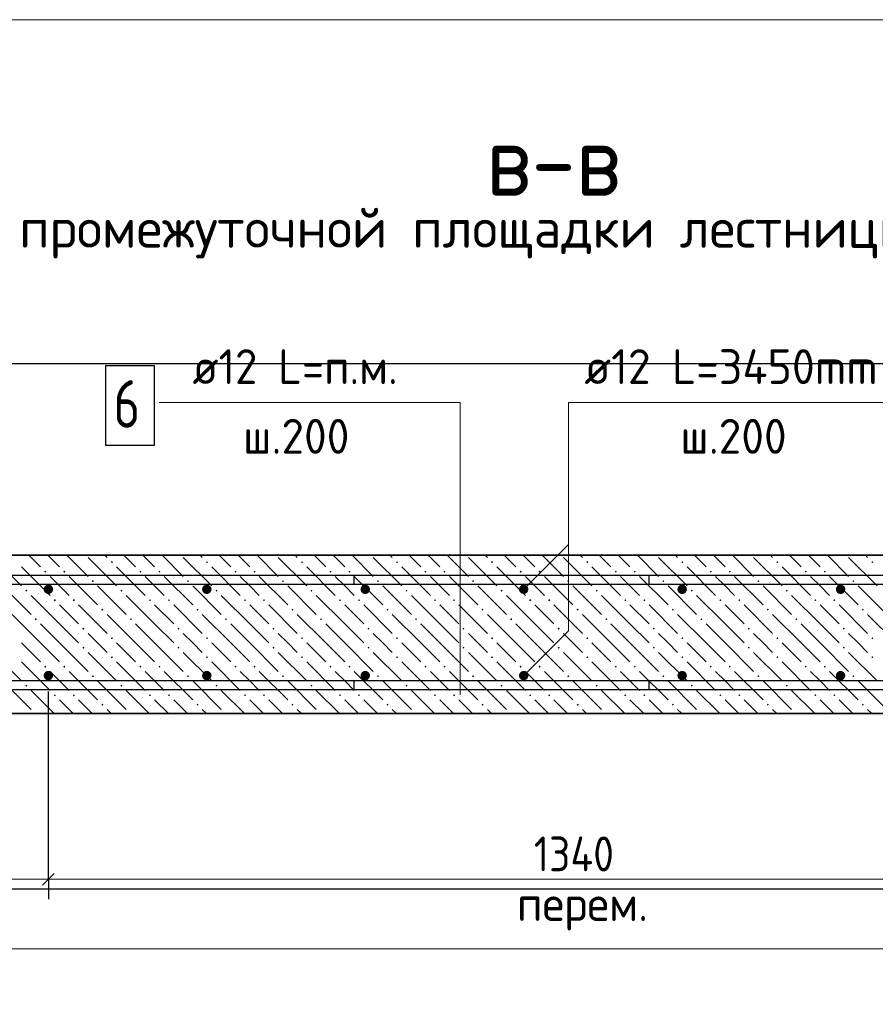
# Model space of a CAD drawing. Header units: millimetres. Extents: x 0 to 21005, y 0 to 14855.
# Tile 4 of 18: x 4052 to 6752, y 3153 to 6261. Entities that reach past the tile are written whole.
import ezdxf

# ---------------------------------------------------------------- set-up
doc = ezdxf.new("R2010")
doc.units = ezdxf.units.MM
for name, color, linetype, lineweight in [('Standard', 7, 'Continuous', 25), ('Обрамление П-обр. равн.', 7, 'Continuous', 25), ('Позиционная метка линия выноска', 7, 'Continuous', 13), ('Размерная линия_ общее', 7, 'Continuous', 13), ('Фоновоя арматура Х1', 7, 'Continuous', 25)]:
    doc.layers.add(name, color=color, linetype=linetype, lineweight=lineweight)
doc.layers.add('ЖБ Лестница', color=7, linetype='Continuous', lineweight=25, true_color=0xe0e0ff)
doc.styles.add('ISOCPEUR', font='txt')

msp = doc.modelspace()

# ---------------------------------------------------------------- hatches: boundary and pattern name
at = {"layer": 'ЖБ Лестница', "linetype": 'Continuous', "lineweight": 18, "transparency": 33554687}
for points in [[(4339.8, 4548.3), (4343.1, 4551.6), (4346.3, 4548.3), (4343.1, 4545.1)], [(4639.8, 4548.3), (4643.1, 4551.6), (4646.3, 4548.3), (4643.1, 4545.1)], [(4939.8, 4548.3), (4943.1, 4551.6), (4946.3, 4548.3), (4943.1, 4545.1)], [(5239.8, 4548.3), (5243.1, 4551.6), (5246.3, 4548.3), (5243.1, 4545.1)], [(5539.8, 4548.3), (5543.1, 4551.6), (5546.3, 4548.3), (5543.1, 4545.1)], [(5839.8, 4548.3), (5843.1, 4551.6), (5846.3, 4548.3), (5843.1, 4545.1)], [(6139.8, 4548.3), (6143.1, 4551.6), (6146.3, 4548.3), (6143.1, 4545.1)], [(6439.8, 4548.3), (6443.1, 4551.6), (6446.3, 4548.3), (6443.1, 4545.1)], [(6739.8, 4548.3), (6743.1, 4551.6), (6746.3, 4548.3), (6743.1, 4545.1)], [(4129.8, 4518.3), (4133.1, 4521.6), (4136.3, 4518.3), (4133.1, 4515.1)], [(4189.8, 4518.3), (4193.1, 4521.6), (4196.3, 4518.3), (4193.1, 4515.1)], [(4429.8, 4518.3), (4433.1, 4521.6), (4436.3, 4518.3), (4433.1, 4515.1)], [(4489.8, 4518.3), (4493.1, 4521.6), (4496.3, 4518.3), (4493.1, 4515.1)], [(4729.8, 4518.3), (4733.1, 4521.6), (4736.3, 4518.3), (4733.1, 4515.1)], [(4789.8, 4518.3), (4793.1, 4521.6), (4796.3, 4518.3), (4793.1, 4515.1)], [(5029.8, 4518.3), (5033.1, 4521.6), (5036.3, 4518.3), (5033.1, 4515.1)], [(5089.8, 4518.3), (5093.1, 4521.6), (5096.3, 4518.3), (5093.1, 4515.1)], [(5329.8, 4518.3), (5333.1, 4521.6), (5336.3, 4518.3), (5333.1, 4515.1)], [(5389.8, 4518.3), (5393.1, 4521.6), (5396.3, 4518.3), (5393.1, 4515.1)], [(5629.8, 4518.3), (5633.1, 4521.6), (5636.3, 4518.3), (5633.1, 4515.1)], [(5689.8, 4518.3), (5693.1, 4521.6), (5696.3, 4518.3), (5693.1, 4515.1)], [(5929.8, 4518.3), (5933.1, 4521.6), (5936.3, 4518.3), (5933.1, 4515.1)], [(5989.8, 4518.3), (5993.1, 4521.6), (5996.3, 4518.3), (5993.1, 4515.1)], [(6229.8, 4518.3), (6233.1, 4521.6), (6236.3, 4518.3), (6233.1, 4515.1)], [(6289.8, 4518.3), (6293.1, 4521.6), (6296.3, 4518.3), (6293.1, 4515.1)], [(6529.8, 4518.3), (6533.1, 4521.6), (6536.3, 4518.3), (6533.1, 4515.1)], [(6589.8, 4518.3), (6593.1, 4521.6), (6596.3, 4518.3), (6593.1, 4515.1)], [(4279.8, 4488.3), (4283.1, 4491.6), (4286.3, 4488.3), (4283.1, 4485.1)], [(4579.8, 4488.3), (4583.1, 4491.6), (4586.3, 4488.3), (4583.1, 4485.1)], [(4879.8, 4488.3), (4883.1, 4491.6), (4886.3, 4488.3), (4883.1, 4485.1)], [(5179.8, 4488.3), (5183.1, 4491.6), (5186.3, 4488.3), (5183.1, 4485.1)], [(5479.8, 4488.3), (5483.1, 4491.6), (5486.3, 4488.3), (5483.1, 4485.1)], [(5779.8, 4488.3), (5783.1, 4491.6), (5786.3, 4488.3), (5783.1, 4485.1)], [(6079.8, 4488.3), (6083.1, 4491.6), (6086.3, 4488.3), (6083.1, 4485.1)], [(6379.8, 4488.3), (6383.1, 4491.6), (6386.3, 4488.3), (6383.1, 4485.1)], [(6679.8, 4488.3), (6683.1, 4491.6), (6686.3, 4488.3), (6683.1, 4485.1)], [(4069.8, 4458.3), (4073.1, 4461.6), (4076.3, 4458.3), (4073.1, 4455.1)], [(4369.8, 4458.3), (4373.1, 4461.6), (4376.3, 4458.3), (4373.1, 4455.1)], [(4669.8, 4458.3), (4673.1, 4461.6), (4676.3, 4458.3), (4673.1, 4455.1)], [(4969.8, 4458.3), (4973.1, 4461.6), (4976.3, 4458.3), (4973.1, 4455.1)], [(5269.8, 4458.3), (5273.1, 4461.6), (5276.3, 4458.3), (5273.1, 4455.1)], [(5569.8, 4458.3), (5573.1, 4461.6), (5576.3, 4458.3), (5573.1, 4455.1)], [(5869.8, 4458.3), (5873.1, 4461.6), (5876.3, 4458.3), (5873.1, 4455.1)], [(6169.8, 4458.3), (6173.1, 4461.6), (6176.3, 4458.3), (6173.1, 4455.1)], [(6469.8, 4458.3), (6473.1, 4461.6), (6476.3, 4458.3), (6473.1, 4455.1)], [(4159.8, 4428.3), (4163.1, 4431.6), (4166.3, 4428.3), (4163.1, 4425.1)], [(4219.8, 4428.3), (4223.1, 4431.6), (4226.3, 4428.3), (4223.1, 4425.1)], [(4459.8, 4428.3), (4463.1, 4431.6), (4466.3, 4428.3), (4463.1, 4425.1)], [(4519.8, 4428.3), (4523.1, 4431.6), (4526.3, 4428.3), (4523.1, 4425.1)], [(4759.8, 4428.3), (4763.1, 4431.6), (4766.3, 4428.3), (4763.1, 4425.1)], [(4819.8, 4428.3), (4823.1, 4431.6), (4826.3, 4428.3), (4823.1, 4425.1)], [(5059.8, 4428.3), (5063.1, 4431.6), (5066.3, 4428.3), (5063.1, 4425.1)], [(5119.8, 4428.3), (5123.1, 4431.6), (5126.3, 4428.3), (5123.1, 4425.1)], [(5359.8, 4428.3), (5363.1, 4431.6), (5366.3, 4428.3), (5363.1, 4425.1)], [(5419.8, 4428.3), (5423.1, 4431.6), (5426.3, 4428.3), (5423.1, 4425.1)], [(5659.8, 4428.3), (5663.1, 4431.6), (5666.3, 4428.3), (5663.1, 4425.1)], [(5719.8, 4428.3), (5723.1, 4431.6), (5726.3, 4428.3), (5723.1, 4425.1)], [(5959.8, 4428.3), (5963.1, 4431.6), (5966.3, 4428.3), (5963.1, 4425.1)], [(6019.8, 4428.3), (6023.1, 4431.6), (6026.3, 4428.3), (6023.1, 4425.1)], [(6259.8, 4428.3), (6263.1, 4431.6), (6266.3, 4428.3), (6263.1, 4425.1)], [(6319.8, 4428.3), (6323.1, 4431.6), (6326.3, 4428.3), (6323.1, 4425.1)], [(6559.8, 4428.3), (6563.1, 4431.6), (6566.3, 4428.3), (6563.1, 4425.1)], [(6619.8, 4428.3), (6623.1, 4431.6), (6626.3, 4428.3), (6623.1, 4425.1)], [(4309.8, 4398.3), (4313.1, 4401.6), (4316.3, 4398.3), (4313.1, 4395.1)], [(4609.8, 4398.3), (4613.1, 4401.6), (4616.3, 4398.3), (4613.1, 4395.1)], [(4909.8, 4398.3), (4913.1, 4401.6), (4916.3, 4398.3), (4913.1, 4395.1)], [(5209.8, 4398.3), (5213.1, 4401.6), (5216.3, 4398.3), (5213.1, 4395.1)], [(5509.8, 4398.3), (5513.1, 4401.6), (5516.3, 4398.3), (5513.1, 4395.1)], [(5809.8, 4398.3), (5813.1, 4401.6), (5816.3, 4398.3), (5813.1, 4395.1)], [(6109.8, 4398.3), (6113.1, 4401.6), (6116.3, 4398.3), (6113.1, 4395.1)], [(6409.8, 4398.3), (6413.1, 4401.6), (6416.3, 4398.3), (6413.1, 4395.1)], [(6709.8, 4398.3), (6713.1, 4401.6), (6716.3, 4398.3), (6713.1, 4395.1)], [(4099.8, 4368.3), (4103.1, 4371.6), (4106.3, 4368.3), (4103.1, 4365.1)], [(4399.8, 4368.3), (4403.1, 4371.6), (4406.3, 4368.3), (4403.1, 4365.1)], [(4699.8, 4368.3), (4703.1, 4371.6), (4706.3, 4368.3), (4703.1, 4365.1)], [(4999.8, 4368.3), (5003.1, 4371.6), (5006.3, 4368.3), (5003.1, 4365.1)], [(5299.8, 4368.3), (5303.1, 4371.6), (5306.3, 4368.3), (5303.1, 4365.1)], [(5599.8, 4368.3), (5603.1, 4371.6), (5606.3, 4368.3), (5603.1, 4365.1)], [(5899.8, 4368.3), (5903.1, 4371.6), (5906.3, 4368.3), (5903.1, 4365.1)], [(6199.8, 4368.3), (6203.1, 4371.6), (6206.3, 4368.3), (6203.1, 4365.1)], [(6499.8, 4368.3), (6503.1, 4371.6), (6506.3, 4368.3), (6503.1, 4365.1)], [(4249.8, 4338.3), (4253.1, 4341.6), (4256.3, 4338.3), (4253.1, 4335.1)], [(4549.8, 4338.3), (4553.1, 4341.6), (4556.3, 4338.3), (4553.1, 4335.1)], [(4849.8, 4338.3), (4853.1, 4341.6), (4856.3, 4338.3), (4853.1, 4335.1)], [(5149.8, 4338.3), (5153.1, 4341.6), (5156.3, 4338.3), (5153.1, 4335.1)], [(5449.8, 4338.3), (5453.1, 4341.6), (5456.3, 4338.3), (5453.1, 4335.1)], [(5749.8, 4338.3), (5753.1, 4341.6), (5756.3, 4338.3), (5753.1, 4335.1)], [(6049.8, 4338.3), (6053.1, 4341.6), (6056.3, 4338.3), (6053.1, 4335.1)], [(6349.8, 4338.3), (6353.1, 4341.6), (6356.3, 4338.3), (6353.1, 4335.1)], [(6649.8, 4338.3), (6653.1, 4341.6), (6656.3, 4338.3), (6653.1, 4335.1)], [(4339.8, 4308.3), (4343.1, 4311.6), (4346.3, 4308.3), (4343.1, 4305.1)], [(4639.8, 4308.3), (4643.1, 4311.6), (4646.3, 4308.3), (4643.1, 4305.1)], [(4939.8, 4308.3), (4943.1, 4311.6), (4946.3, 4308.3), (4943.1, 4305.1)], [(5239.8, 4308.3), (5243.1, 4311.6), (5246.3, 4308.3), (5243.1, 4305.1)], [(5539.8, 4308.3), (5543.1, 4311.6), (5546.3, 4308.3), (5543.1, 4305.1)], [(5839.8, 4308.3), (5843.1, 4311.6), (5846.3, 4308.3), (5843.1, 4305.1)], [(6139.8, 4308.3), (6143.1, 4311.6), (6146.3, 4308.3), (6143.1, 4305.1)], [(6439.8, 4308.3), (6443.1, 4311.6), (6446.3, 4308.3), (6443.1, 4305.1)], [(6739.8, 4308.3), (6743.1, 4311.6), (6746.3, 4308.3), (6743.1, 4305.1)], [(4249.8, 4278.3), (4253.1, 4281.6), (4256.3, 4278.3), (4253.1, 4275.1)], [(4549.8, 4278.3), (4553.1, 4281.6), (4556.3, 4278.3), (4553.1, 4275.1)], [(4849.8, 4278.3), (4853.1, 4281.6), (4856.3, 4278.3), (4853.1, 4275.1)], [(5149.8, 4278.3), (5153.1, 4281.6), (5156.3, 4278.3), (5153.1, 4275.1)], [(5449.8, 4278.3), (5453.1, 4281.6), (5456.3, 4278.3), (5453.1, 4275.1)], [(5749.8, 4278.3), (5753.1, 4281.6), (5756.3, 4278.3), (5753.1, 4275.1)], [(6049.8, 4278.3), (6053.1, 4281.6), (6056.3, 4278.3), (6053.1, 4275.1)], [(6349.8, 4278.3), (6353.1, 4281.6), (6356.3, 4278.3), (6353.1, 4275.1)], [(6649.8, 4278.3), (6653.1, 4281.6), (6656.3, 4278.3), (6653.1, 4275.1)], [(4339.8, 4248.3), (4343.1, 4251.6), (4346.3, 4248.3), (4343.1, 4245.1)], [(4639.8, 4248.3), (4643.1, 4251.6), (4646.3, 4248.3), (4643.1, 4245.1)], [(4939.8, 4248.3), (4943.1, 4251.6), (4946.3, 4248.3), (4943.1, 4245.1)], [(5239.8, 4248.3), (5243.1, 4251.6), (5246.3, 4248.3), (5243.1, 4245.1)], [(5539.8, 4248.3), (5543.1, 4251.6), (5546.3, 4248.3), (5543.1, 4245.1)], [(5839.8, 4248.3), (5843.1, 4251.6), (5846.3, 4248.3), (5843.1, 4245.1)], [(6139.8, 4248.3), (6143.1, 4251.6), (6146.3, 4248.3), (6143.1, 4245.1)], [(6439.8, 4248.3), (6443.1, 4251.6), (6446.3, 4248.3), (6443.1, 4245.1)], [(6739.8, 4248.3), (6743.1, 4251.6), (6746.3, 4248.3), (6743.1, 4245.1)], [(4129.8, 4218.3), (4133.1, 4221.6), (4136.3, 4218.3), (4133.1, 4215.1)], [(4189.8, 4218.3), (4193.1, 4221.6), (4196.3, 4218.3), (4193.1, 4215.1)], [(4429.8, 4218.3), (4433.1, 4221.6), (4436.3, 4218.3), (4433.1, 4215.1)], [(4489.8, 4218.3), (4493.1, 4221.6), (4496.3, 4218.3), (4493.1, 4215.1)], [(4729.8, 4218.3), (4733.1, 4221.6), (4736.3, 4218.3), (4733.1, 4215.1)], [(4789.8, 4218.3), (4793.1, 4221.6), (4796.3, 4218.3), (4793.1, 4215.1)], [(5029.8, 4218.3), (5033.1, 4221.6), (5036.3, 4218.3), (5033.1, 4215.1)], [(5089.8, 4218.3), (5093.1, 4221.6), (5096.3, 4218.3), (5093.1, 4215.1)], [(5329.8, 4218.3), (5333.1, 4221.6), (5336.3, 4218.3), (5333.1, 4215.1)], [(5389.8, 4218.3), (5393.1, 4221.6), (5396.3, 4218.3), (5393.1, 4215.1)], [(5629.8, 4218.3), (5633.1, 4221.6), (5636.3, 4218.3), (5633.1, 4215.1)], [(5689.8, 4218.3), (5693.1, 4221.6), (5696.3, 4218.3), (5693.1, 4215.1)], [(5929.8, 4218.3), (5933.1, 4221.6), (5936.3, 4218.3), (5933.1, 4215.1)], [(5989.8, 4218.3), (5993.1, 4221.6), (5996.3, 4218.3), (5993.1, 4215.1)], [(6229.8, 4218.3), (6233.1, 4221.6), (6236.3, 4218.3), (6233.1, 4215.1)], [(6289.8, 4218.3), (6293.1, 4221.6), (6296.3, 4218.3), (6293.1, 4215.1)], [(6529.8, 4218.3), (6533.1, 4221.6), (6536.3, 4218.3), (6533.1, 4215.1)], [(6589.8, 4218.3), (6593.1, 4221.6), (6596.3, 4218.3), (6593.1, 4215.1)], [(4279.8, 4188.3), (4283.1, 4191.6), (4286.3, 4188.3), (4283.1, 4185.1)], [(4579.8, 4188.3), (4583.1, 4191.6), (4586.3, 4188.3), (4583.1, 4185.1)], [(4879.8, 4188.3), (4883.1, 4191.6), (4886.3, 4188.3), (4883.1, 4185.1)], [(5179.8, 4188.3), (5183.1, 4191.6), (5186.3, 4188.3), (5183.1, 4185.1)], [(5479.8, 4188.3), (5483.1, 4191.6), (5486.3, 4188.3), (5483.1, 4185.1)], [(5779.8, 4188.3), (5783.1, 4191.6), (5786.3, 4188.3), (5783.1, 4185.1)], [(6079.8, 4188.3), (6083.1, 4191.6), (6086.3, 4188.3), (6083.1, 4185.1)], [(6379.8, 4188.3), (6383.1, 4191.6), (6386.3, 4188.3), (6383.1, 4185.1)], [(6679.8, 4188.3), (6683.1, 4191.6), (6686.3, 4188.3), (6683.1, 4185.1)], [(4069.8, 4158.3), (4073.1, 4161.6), (4076.3, 4158.3), (4073.1, 4155.1)], [(4369.8, 4158.3), (4373.1, 4161.6), (4376.3, 4158.3), (4373.1, 4155.1)], [(4669.8, 4158.3), (4673.1, 4161.6), (4676.3, 4158.3), (4673.1, 4155.1)], [(4969.8, 4158.3), (4973.1, 4161.6), (4976.3, 4158.3), (4973.1, 4155.1)], [(5269.8, 4158.3), (5273.1, 4161.6), (5276.3, 4158.3), (5273.1, 4155.1)], [(5569.8, 4158.3), (5573.1, 4161.6), (5576.3, 4158.3), (5573.1, 4155.1)], [(5869.8, 4158.3), (5873.1, 4161.6), (5876.3, 4158.3), (5873.1, 4155.1)], [(6169.8, 4158.3), (6173.1, 4161.6), (6176.3, 4158.3), (6173.1, 4155.1)], [(6469.8, 4158.3), (6473.1, 4161.6), (6476.3, 4158.3), (6473.1, 4155.1)], [(4159.8, 4128.3), (4163.1, 4131.6), (4166.3, 4128.3), (4163.1, 4125.1)], [(4219.8, 4128.3), (4223.1, 4131.6), (4226.3, 4128.3), (4223.1, 4125.1)], [(4459.8, 4128.3), (4463.1, 4131.6), (4466.3, 4128.3), (4463.1, 4125.1)], [(4519.8, 4128.3), (4523.1, 4131.6), (4526.3, 4128.3), (4523.1, 4125.1)], [(4759.8, 4128.3), (4763.1, 4131.6), (4766.3, 4128.3), (4763.1, 4125.1)], [(4819.8, 4128.3), (4823.1, 4131.6), (4826.3, 4128.3), (4823.1, 4125.1)], [(5059.8, 4128.3), (5063.1, 4131.6), (5066.3, 4128.3), (5063.1, 4125.1)], [(5119.8, 4128.3), (5123.1, 4131.6), (5126.3, 4128.3), (5123.1, 4125.1)], [(5359.8, 4128.3), (5363.1, 4131.6), (5366.3, 4128.3), (5363.1, 4125.1)], [(5419.8, 4128.3), (5423.1, 4131.6), (5426.3, 4128.3), (5423.1, 4125.1)], [(5659.8, 4128.3), (5663.1, 4131.6), (5666.3, 4128.3), (5663.1, 4125.1)], [(5719.8, 4128.3), (5723.1, 4131.6), (5726.3, 4128.3), (5723.1, 4125.1)], [(5959.8, 4128.3), (5963.1, 4131.6), (5966.3, 4128.3), (5963.1, 4125.1)], [(6019.8, 4128.3), (6023.1, 4131.6), (6026.3, 4128.3), (6023.1, 4125.1)], [(6259.8, 4128.3), (6263.1, 4131.6), (6266.3, 4128.3), (6263.1, 4125.1)], [(6319.8, 4128.3), (6323.1, 4131.6), (6326.3, 4128.3), (6323.1, 4125.1)], [(6559.8, 4128.3), (6563.1, 4131.6), (6566.3, 4128.3), (6563.1, 4125.1)], [(6619.8, 4128.3), (6623.1, 4131.6), (6626.3, 4128.3), (6623.1, 4125.1)], [(4101.7, 4070.1), (4103.1, 4071.6), (4104.5, 4070.1)], [(4309.8, 4098.3), (4313.1, 4101.6), (4316.3, 4098.3), (4313.1, 4095.1)], [(4401.7, 4070.1), (4403.1, 4071.6), (4404.5, 4070.1)], [(4609.8, 4098.3), (4613.1, 4101.6), (4616.3, 4098.3), (4613.1, 4095.1)], [(4701.7, 4070.1), (4703.1, 4071.6), (4704.5, 4070.1)], [(4909.8, 4098.3), (4913.1, 4101.6), (4916.3, 4098.3), (4913.1, 4095.1)], [(5001.7, 4070.1), (5003.1, 4071.6), (5004.5, 4070.1)], [(5209.8, 4098.3), (5213.1, 4101.6), (5216.3, 4098.3), (5213.1, 4095.1)], [(5301.7, 4070.1), (5303.1, 4071.6), (5304.5, 4070.1)], [(5509.8, 4098.3), (5513.1, 4101.6), (5516.3, 4098.3), (5513.1, 4095.1)], [(5601.7, 4070.1), (5603.1, 4071.6), (5604.5, 4070.1)], [(5809.8, 4098.3), (5813.1, 4101.6), (5816.3, 4098.3), (5813.1, 4095.1)], [(5901.7, 4070.1), (5903.1, 4071.6), (5904.5, 4070.1)], [(6109.8, 4098.3), (6113.1, 4101.6), (6116.3, 4098.3), (6113.1, 4095.1)], [(6201.7, 4070.1), (6203.1, 4071.6), (6204.5, 4070.1)], [(6409.8, 4098.3), (6413.1, 4101.6), (6416.3, 4098.3), (6413.1, 4095.1)], [(6501.7, 4070.1), (6503.1, 4071.6), (6504.5, 4070.1)], [(6709.8, 4098.3), (6713.1, 4101.6), (6716.3, 4098.3), (6713.1, 4095.1)]]:
    msp.add_hatch(color=7, dxfattribs=at).paths.add_polyline_path(points, flags=16)
at = {"layer": 'Фоновоя арматура Х1', "linetype": 'Continuous', "lineweight": 35, "transparency": 33554687}
for points in [[(4157.7, 4462.6), (4156.5, 4468.4), (4153.3, 4473.2), (4148.4, 4476.5), (4142.7, 4477.6), (4136.9, 4476.5), (4132.1, 4473.2), (4128.8, 4468.4), (4127.7, 4462.6), (4128.8, 4456.9), (4132.1, 4452), (4136.9, 4448.8), (4142.7, 4447.6), (4148.4, 4448.8), (4153.3, 4452), (4156.5, 4456.9)], [(4657.7, 4462.6), (4656.5, 4468.4), (4653.3, 4473.2), (4648.4, 4476.5), (4642.7, 4477.6), (4636.9, 4476.5), (4632.1, 4473.2), (4628.8, 4468.4), (4627.7, 4462.6), (4628.8, 4456.9), (4632.1, 4452), (4636.9, 4448.8), (4642.7, 4447.6), (4648.4, 4448.8), (4653.3, 4452), (4656.5, 4456.9)], [(5157.7, 4462.6), (5156.5, 4468.4), (5153.3, 4473.2), (5148.4, 4476.5), (5142.7, 4477.6), (5136.9, 4476.5), (5132.1, 4473.2), (5128.8, 4468.4), (5127.7, 4462.6), (5128.8, 4456.9), (5132.1, 4452), (5136.9, 4448.8), (5142.7, 4447.6), (5148.4, 4448.8), (5153.3, 4452), (5156.5, 4456.9)], [(5657.7, 4462.6), (5656.5, 4468.4), (5653.3, 4473.2), (5648.4, 4476.5), (5642.7, 4477.6), (5636.9, 4476.5), (5632.1, 4473.2), (5628.8, 4468.4), (5627.7, 4462.6), (5628.8, 4456.9), (5632.1, 4452), (5636.9, 4448.8), (5642.7, 4447.6), (5648.4, 4448.8), (5653.3, 4452), (5656.5, 4456.9)], [(6157.7, 4462.6), (6156.5, 4468.4), (6153.3, 4473.2), (6148.4, 4476.5), (6142.7, 4477.6), (6136.9, 4476.5), (6132.1, 4473.2), (6128.8, 4468.4), (6127.7, 4462.6), (6128.8, 4456.9), (6132.1, 4452), (6136.9, 4448.8), (6142.7, 4447.6), (6148.4, 4448.8), (6153.3, 4452), (6156.5, 4456.9)], [(6657.7, 4462.6), (6656.5, 4468.4), (6653.3, 4473.2), (6648.4, 4476.5), (6642.7, 4477.6), (6636.9, 4476.5), (6632.1, 4473.2), (6628.8, 4468.4), (6627.7, 4462.6), (6628.8, 4456.9), (6632.1, 4452), (6636.9, 4448.8), (6642.7, 4447.6), (6648.4, 4448.8), (6653.3, 4452), (6656.5, 4456.9)], [(4157.7, 4190.1), (4156.5, 4195.9), (4153.3, 4200.7), (4148.4, 4204), (4142.7, 4205.1), (4136.9, 4204), (4132.1, 4200.7), (4128.8, 4195.9), (4127.7, 4190.1), (4128.8, 4184.4), (4132.1, 4179.5), (4136.9, 4176.3), (4142.7, 4175.1), (4148.4, 4176.3), (4153.3, 4179.5), (4156.5, 4184.4)], [(4657.7, 4190.1), (4656.5, 4195.9), (4653.3, 4200.7), (4648.4, 4204), (4642.7, 4205.1), (4636.9, 4204), (4632.1, 4200.7), (4628.8, 4195.9), (4627.7, 4190.1), (4628.8, 4184.4), (4632.1, 4179.5), (4636.9, 4176.3), (4642.7, 4175.1), (4648.4, 4176.3), (4653.3, 4179.5), (4656.5, 4184.4)], [(5157.7, 4190.1), (5156.5, 4195.9), (5153.3, 4200.7), (5148.4, 4204), (5142.7, 4205.1), (5136.9, 4204), (5132.1, 4200.7), (5128.8, 4195.9), (5127.7, 4190.1), (5128.8, 4184.4), (5132.1, 4179.5), (5136.9, 4176.3), (5142.7, 4175.1), (5148.4, 4176.3), (5153.3, 4179.5), (5156.5, 4184.4)], [(5657.7, 4190.1), (5656.5, 4195.9), (5653.3, 4200.7), (5648.4, 4204), (5642.7, 4205.1), (5636.9, 4204), (5632.1, 4200.7), (5628.8, 4195.9), (5627.7, 4190.1), (5628.8, 4184.4), (5632.1, 4179.5), (5636.9, 4176.3), (5642.7, 4175.1), (5648.4, 4176.3), (5653.3, 4179.5), (5656.5, 4184.4)], [(6157.7, 4190.1), (6156.5, 4195.9), (6153.3, 4200.7), (6148.4, 4204), (6142.7, 4205.1), (6136.9, 4204), (6132.1, 4200.7), (6128.8, 4195.9), (6127.7, 4190.1), (6128.8, 4184.4), (6132.1, 4179.5), (6136.9, 4176.3), (6142.7, 4175.1), (6148.4, 4176.3), (6153.3, 4179.5), (6156.5, 4184.4)], [(6657.7, 4190.1), (6656.5, 4195.9), (6653.3, 4200.7), (6648.4, 4204), (6642.7, 4205.1), (6636.9, 4204), (6632.1, 4200.7), (6628.8, 4195.9), (6627.7, 4190.1), (6628.8, 4184.4), (6632.1, 4179.5), (6636.9, 4176.3), (6642.7, 4175.1), (6648.4, 4176.3), (6653.3, 4179.5), (6656.5, 4184.4)]]:
    msp.add_hatch(color=7, dxfattribs=at).paths.add_polyline_path(points)

# ---------------------------------------------------------------- linework, layer by layer
at = {"color": 7, "linetype": 'Continuous', "lineweight": 25, "transparency": 33554687}
for points in [[(4322.9, 4917.7), (4477.9, 4917.7), (4477.9, 5167.7), (4322.9, 5167.7), (4322.9, 4917.7)], [(3580.2, 4507.6), (7565.2, 4507.6), (7565.2, 4477.6), (3580.2, 4477.6), (3580.2, 4507.6)], [(3580.2, 4175.1), (7565.2, 4175.1), (7565.2, 4145.1), (3580.2, 4145.1), (3580.2, 4175.1)]]:
    msp.add_lwpolyline(points, dxfattribs=at)
at = {"layer": 'Standard', "color": 7, "linetype": 'Continuous', "lineweight": 13, "transparency": 33554687}
msp.add_lwpolyline([(10645.2, 6260.6), (820.5, 6260.6), (820.5, 1461.6), (10645.2, 1461.6), (10645.2, 6260.6)], dxfattribs=at)
at = {"layer": 'Standard', "color": 254, "linetype": 'Continuous', "lineweight": 25, "true_color": 0xc4c4ff, "transparency": 33554687}
msp.add_lwpolyline([(2796.1, 3517), (7948.4, 3517), (7948.4, 5174.5), (2796.1, 5174.5), (2796.1, 3517)], dxfattribs=at)
at = {"layer": 'ЖБ Лестница', "color": 7, "linetype": 'Continuous', "lineweight": 35, "transparency": 33554687}
for p, q in [((7642.7, 4570.1), (4017.7, 4570.1)), ((4017.7, 4070.1), (7642.7, 4070.1))]:
    msp.add_line(p, q, dxfattribs=at)
at = {"layer": 'ЖБ Лестница', "color": 9, "linetype": 'Continuous', "lineweight": 18, "true_color": 0xc7c7c7, "transparency": 33554687}
for p, q in [((4081.3, 4570.1), (4118.1, 4533.3)), ((4141.3, 4570.1), (4178.1, 4533.3)), ((4201.3, 4570.1), (4268.1, 4503.3)), ((4328.1, 4563.3), (4321.3, 4570.1)), ((4381.3, 4570.1), (4418.1, 4533.3)), ((4441.3, 4570.1), (4478.1, 4533.3)), ((4501.3, 4570.1), (4568.1, 4503.3)), ((4628.1, 4563.3), (4621.3, 4570.1)), ((4681.3, 4570.1), (4718.1, 4533.3)), ((4741.3, 4570.1), (4778.1, 4533.3)), ((4801.3, 4570.1), (4868.1, 4503.3)), ((4928.1, 4563.3), (4921.3, 4570.1)), ((4981.3, 4570.1), (5018.1, 4533.3)), ((5041.3, 4570.1), (5078.1, 4533.3)), ((5101.3, 4570.1), (5168.1, 4503.3)), ((5228.1, 4563.3), (5221.3, 4570.1)), ((5281.3, 4570.1), (5318.1, 4533.3)), ((5341.3, 4570.1), (5378.1, 4533.3)), ((5401.3, 4570.1), (5468.1, 4503.3)), ((5528.1, 4563.3), (5521.3, 4570.1)), ((5581.3, 4570.1), (5618.1, 4533.3)), ((5641.3, 4570.1), (5678.1, 4533.3)), ((5701.3, 4570.1), (5768.1, 4503.3)), ((5828.1, 4563.3), (5821.3, 4570.1)), ((5881.3, 4570.1), (5918.1, 4533.3)), ((5941.3, 4570.1), (5978.1, 4533.3)), ((6001.3, 4570.1), (6068.1, 4503.3)), ((6128.1, 4563.3), (6121.3, 4570.1)), ((6181.3, 4570.1), (6218.1, 4533.3)), ((6241.3, 4570.1), (6278.1, 4533.3)), ((6301.3, 4570.1), (6368.1, 4503.3)), ((6428.1, 4563.3), (6421.3, 4570.1)), ((6481.3, 4570.1), (6518.1, 4533.3)), ((6541.3, 4570.1), (6578.1, 4533.3)), ((6601.3, 4570.1), (6668.1, 4503.3)), ((6728.1, 4563.3), (6721.3, 4570.1)), ((3968.1, 4563.3), (4058.1, 4473.3)), ((4268.1, 4563.3), (4358.1, 4473.3)), ((4568.1, 4563.3), (4658.1, 4473.3)), ((4868.1, 4563.3), (4958.1, 4473.3)), ((5168.1, 4563.3), (5258.1, 4473.3)), ((5468.1, 4563.3), (5558.1, 4473.3)), ((5768.1, 4563.3), (5858.1, 4473.3)), ((6068.1, 4563.3), (6158.1, 4473.3)), ((6368.1, 4563.3), (6458.1, 4473.3)), ((6668.1, 4563.3), (6758.1, 4473.3)), ((4058.1, 4533.3), (4148.1, 4443.3)), ((4358.1, 4533.3), (4448.1, 4443.3)), ((4658.1, 4533.3), (4748.1, 4443.3)), ((4958.1, 4533.3), (5048.1, 4443.3)), ((5258.1, 4533.3), (5348.1, 4443.3)), ((5558.1, 4533.3), (5648.1, 4443.3)), ((5858.1, 4533.3), (5948.1, 4443.3)), ((6158.1, 4533.3), (6248.1, 4443.3)), ((6458.1, 4533.3), (6548.1, 4443.3)), ((4178.1, 4473.3), (4148.1, 4503.3)), ((4208.1, 4503.3), (4298.1, 4413.3)), ((4478.1, 4473.3), (4448.1, 4503.3)), ((4508.1, 4503.3), (4598.1, 4413.3)), ((4778.1, 4473.3), (4748.1, 4503.3)), ((4808.1, 4503.3), (4898.1, 4413.3)), ((5078.1, 4473.3), (5048.1, 4503.3)), ((5108.1, 4503.3), (5198.1, 4413.3)), ((5378.1, 4473.3), (5348.1, 4503.3)), ((5408.1, 4503.3), (5498.1, 4413.3)), ((5678.1, 4473.3), (5648.1, 4503.3)), ((5708.1, 4503.3), (5798.1, 4413.3)), ((5978.1, 4473.3), (5948.1, 4503.3)), ((6008.1, 4503.3), (6098.1, 4413.3)), ((6278.1, 4473.3), (6248.1, 4503.3)), ((6308.1, 4503.3), (6398.1, 4413.3)), ((6578.1, 4473.3), (6548.1, 4503.3)), ((6608.1, 4503.3), (6698.1, 4413.3)), ((3998.1, 4473.3), (4088.1, 4383.3)), ((4208.1, 4443.3), (4178.1, 4473.3)), ((4298.1, 4473.3), (4388.1, 4383.3)), ((4508.1, 4443.3), (4478.1, 4473.3)), ((4598.1, 4473.3), (4688.1, 4383.3)), ((4808.1, 4443.3), (4778.1, 4473.3)), ((4898.1, 4473.3), (4988.1, 4383.3)), ((5108.1, 4443.3), (5078.1, 4473.3)), ((5198.1, 4473.3), (5288.1, 4383.3)), ((5408.1, 4443.3), (5378.1, 4473.3)), ((5498.1, 4473.3), (5588.1, 4383.3)), ((5708.1, 4443.3), (5678.1, 4473.3)), ((5798.1, 4473.3), (5888.1, 4383.3)), ((6008.1, 4443.3), (5978.1, 4473.3)), ((6098.1, 4473.3), (6188.1, 4383.3)), ((6308.1, 4443.3), (6278.1, 4473.3)), ((6398.1, 4473.3), (6488.1, 4383.3)), ((6608.1, 4443.3), (6578.1, 4473.3)), ((6698.1, 4473.3), (6788.1, 4383.3)), ((4178.1, 4353.3), (4088.1, 4443.3)), ((4178.1, 4413.3), (4238.1, 4353.3)), ((4238.1, 4413.3), (4328.1, 4323.3)), ((4478.1, 4353.3), (4388.1, 4443.3)), ((4478.1, 4413.3), (4538.1, 4353.3)), ((4538.1, 4413.3), (4628.1, 4323.3)), ((4778.1, 4353.3), (4688.1, 4443.3)), ((4778.1, 4413.3), (4838.1, 4353.3)), ((4838.1, 4413.3), (4928.1, 4323.3)), ((5078.1, 4353.3), (4988.1, 4443.3)), ((5078.1, 4413.3), (5138.1, 4353.3)), ((5138.1, 4413.3), (5228.1, 4323.3)), ((5378.1, 4353.3), (5288.1, 4443.3)), ((5378.1, 4413.3), (5438.1, 4353.3)), ((5438.1, 4413.3), (5528.1, 4323.3)), ((5678.1, 4353.3), (5588.1, 4443.3)), ((5678.1, 4413.3), (5738.1, 4353.3)), ((5738.1, 4413.3), (5828.1, 4323.3)), ((5978.1, 4353.3), (5888.1, 4443.3)), ((5978.1, 4413.3), (6038.1, 4353.3)), ((6038.1, 4413.3), (6128.1, 4323.3)), ((6278.1, 4353.3), (6188.1, 4443.3)), ((6278.1, 4413.3), (6338.1, 4353.3)), ((6338.1, 4413.3), (6428.1, 4323.3)), ((6578.1, 4353.3), (6488.1, 4443.3)), ((6578.1, 4413.3), (6638.1, 4353.3)), ((6638.1, 4413.3), (6728.1, 4323.3)), ((4118.1, 4293.3), (4028.1, 4383.3)), ((4418.1, 4293.3), (4328.1, 4383.3)), ((4718.1, 4293.3), (4628.1, 4383.3)), ((5018.1, 4293.3), (4928.1, 4383.3)), ((5318.1, 4293.3), (5228.1, 4383.3)), ((5618.1, 4293.3), (5528.1, 4383.3)), ((5918.1, 4293.3), (5828.1, 4383.3)), ((6218.1, 4293.3), (6128.1, 4383.3)), ((6518.1, 4293.3), (6428.1, 4383.3)), ((6818.1, 4293.3), (6728.1, 4383.3)), ((4118.1, 4353.3), (4178.1, 4293.3)), ((4178.1, 4353.3), (4238.1, 4293.3)), ((4418.1, 4353.3), (4478.1, 4293.3)), ((4478.1, 4353.3), (4538.1, 4293.3)), ((4718.1, 4353.3), (4778.1, 4293.3)), ((4778.1, 4353.3), (4838.1, 4293.3)), ((5018.1, 4353.3), (5078.1, 4293.3)), ((5078.1, 4353.3), (5138.1, 4293.3)), ((5318.1, 4353.3), (5378.1, 4293.3)), ((5378.1, 4353.3), (5438.1, 4293.3)), ((5618.1, 4353.3), (5678.1, 4293.3)), ((5678.1, 4353.3), (5738.1, 4293.3)), ((5918.1, 4353.3), (5978.1, 4293.3)), ((5978.1, 4353.3), (6038.1, 4293.3)), ((6218.1, 4353.3), (6278.1, 4293.3)), ((6278.1, 4353.3), (6338.1, 4293.3)), ((6518.1, 4353.3), (6578.1, 4293.3)), ((6578.1, 4353.3), (6638.1, 4293.3)), ((4298.1, 4293.3), (4268.1, 4323.3)), ((4598.1, 4293.3), (4568.1, 4323.3)), ((4898.1, 4293.3), (4868.1, 4323.3)), ((5198.1, 4293.3), (5168.1, 4323.3)), ((5498.1, 4293.3), (5468.1, 4323.3)), ((5798.1, 4293.3), (5768.1, 4323.3)), ((6098.1, 4293.3), (6068.1, 4323.3)), ((6398.1, 4293.3), (6368.1, 4323.3)), ((6698.1, 4293.3), (6668.1, 4323.3)), ((4058.1, 4293.3), (4118.1, 4233.3)), ((4118.1, 4293.3), (4178.1, 4233.3)), ((4178.1, 4293.3), (4268.1, 4203.3)), ((4328.1, 4263.3), (4298.1, 4293.3)), ((4358.1, 4293.3), (4418.1, 4233.3)), ((4418.1, 4293.3), (4478.1, 4233.3)), ((4478.1, 4293.3), (4568.1, 4203.3)), ((4628.1, 4263.3), (4598.1, 4293.3)), ((4658.1, 4293.3), (4718.1, 4233.3)), ((4718.1, 4293.3), (4778.1, 4233.3)), ((4778.1, 4293.3), (4868.1, 4203.3)), ((4928.1, 4263.3), (4898.1, 4293.3)), ((4958.1, 4293.3), (5018.1, 4233.3)), ((5018.1, 4293.3), (5078.1, 4233.3)), ((5078.1, 4293.3), (5168.1, 4203.3)), ((5228.1, 4263.3), (5198.1, 4293.3)), ((5258.1, 4293.3), (5318.1, 4233.3)), ((5318.1, 4293.3), (5378.1, 4233.3)), ((5378.1, 4293.3), (5468.1, 4203.3)), ((5528.1, 4263.3), (5498.1, 4293.3)), ((5558.1, 4293.3), (5618.1, 4233.3)), ((5618.1, 4293.3), (5678.1, 4233.3)), ((5678.1, 4293.3), (5768.1, 4203.3)), ((5828.1, 4263.3), (5798.1, 4293.3)), ((5858.1, 4293.3), (5918.1, 4233.3)), ((5918.1, 4293.3), (5978.1, 4233.3)), ((5978.1, 4293.3), (6068.1, 4203.3)), ((6128.1, 4263.3), (6098.1, 4293.3)), ((6158.1, 4293.3), (6218.1, 4233.3)), ((6218.1, 4293.3), (6278.1, 4233.3)), ((6278.1, 4293.3), (6368.1, 4203.3)), ((6428.1, 4263.3), (6398.1, 4293.3)), ((6458.1, 4293.3), (6518.1, 4233.3)), ((6518.1, 4293.3), (6578.1, 4233.3)), ((6578.1, 4293.3), (6668.1, 4203.3)), ((6728.1, 4263.3), (6698.1, 4293.3)), ((3968.1, 4263.3), (4058.1, 4173.3)), ((4268.1, 4263.3), (4358.1, 4173.3)), ((4568.1, 4263.3), (4658.1, 4173.3)), ((4868.1, 4263.3), (4958.1, 4173.3)), ((5168.1, 4263.3), (5258.1, 4173.3)), ((5468.1, 4263.3), (5558.1, 4173.3)), ((5768.1, 4263.3), (5858.1, 4173.3)), ((6068.1, 4263.3), (6158.1, 4173.3)), ((6368.1, 4263.3), (6458.1, 4173.3)), ((6668.1, 4263.3), (6758.1, 4173.3)), ((4058.1, 4233.3), (4148.1, 4143.3)), ((4358.1, 4233.3), (4448.1, 4143.3)), ((4658.1, 4233.3), (4748.1, 4143.3)), ((4958.1, 4233.3), (5048.1, 4143.3)), ((5258.1, 4233.3), (5348.1, 4143.3)), ((5558.1, 4233.3), (5648.1, 4143.3)), ((5858.1, 4233.3), (5948.1, 4143.3)), ((6158.1, 4233.3), (6248.1, 4143.3)), ((6458.1, 4233.3), (6548.1, 4143.3)), ((4178.1, 4173.3), (4148.1, 4203.3)), ((4208.1, 4203.3), (4298.1, 4113.3)), ((4478.1, 4173.3), (4448.1, 4203.3)), ((4508.1, 4203.3), (4598.1, 4113.3)), ((4778.1, 4173.3), (4748.1, 4203.3)), ((4808.1, 4203.3), (4898.1, 4113.3)), ((5078.1, 4173.3), (5048.1, 4203.3)), ((5108.1, 4203.3), (5198.1, 4113.3)), ((5378.1, 4173.3), (5348.1, 4203.3)), ((5408.1, 4203.3), (5498.1, 4113.3)), ((5678.1, 4173.3), (5648.1, 4203.3)), ((5708.1, 4203.3), (5798.1, 4113.3)), ((5978.1, 4173.3), (5948.1, 4203.3)), ((6008.1, 4203.3), (6098.1, 4113.3)), ((6278.1, 4173.3), (6248.1, 4203.3)), ((6308.1, 4203.3), (6398.1, 4113.3)), ((6578.1, 4173.3), (6548.1, 4203.3)), ((6608.1, 4203.3), (6698.1, 4113.3)), ((3998.1, 4173.3), (4088.1, 4083.3)), ((4208.1, 4143.3), (4178.1, 4173.3)), ((4298.1, 4173.3), (4388.1, 4083.3)), ((4508.1, 4143.3), (4478.1, 4173.3)), ((4598.1, 4173.3), (4688.1, 4083.3)), ((4808.1, 4143.3), (4778.1, 4173.3)), ((4898.1, 4173.3), (4988.1, 4083.3)), ((5108.1, 4143.3), (5078.1, 4173.3)), ((5198.1, 4173.3), (5288.1, 4083.3)), ((5408.1, 4143.3), (5378.1, 4173.3)), ((5498.1, 4173.3), (5588.1, 4083.3)), ((5708.1, 4143.3), (5678.1, 4173.3)), ((5798.1, 4173.3), (5888.1, 4083.3)), ((6008.1, 4143.3), (5978.1, 4173.3)), ((6098.1, 4173.3), (6188.1, 4083.3)), ((6308.1, 4143.3), (6278.1, 4173.3)), ((6398.1, 4173.3), (6488.1, 4083.3)), ((6608.1, 4143.3), (6578.1, 4173.3)), ((6698.1, 4173.3), (6788.1, 4083.3)), ((4161.3, 4070.1), (4088.1, 4143.3)), ((4461.3, 4070.1), (4388.1, 4143.3)), ((4761.3, 4070.1), (4688.1, 4143.3)), ((5061.3, 4070.1), (4988.1, 4143.3)), ((5361.3, 4070.1), (5288.1, 4143.3)), ((5661.3, 4070.1), (5588.1, 4143.3)), ((5961.3, 4070.1), (5888.1, 4143.3)), ((6261.3, 4070.1), (6188.1, 4143.3)), ((6561.3, 4070.1), (6488.1, 4143.3)), ((4178.1, 4113.3), (4221.3, 4070.1)), ((4238.1, 4113.3), (4281.3, 4070.1)), ((4478.1, 4113.3), (4521.3, 4070.1)), ((4538.1, 4113.3), (4581.3, 4070.1)), ((4778.1, 4113.3), (4821.3, 4070.1)), ((4838.1, 4113.3), (4881.3, 4070.1)), ((5078.1, 4113.3), (5121.3, 4070.1)), ((5138.1, 4113.3), (5181.3, 4070.1)), ((5378.1, 4113.3), (5421.3, 4070.1)), ((5438.1, 4113.3), (5481.3, 4070.1)), ((5678.1, 4113.3), (5721.3, 4070.1)), ((5738.1, 4113.3), (5781.3, 4070.1)), ((5978.1, 4113.3), (6021.3, 4070.1)), ((6038.1, 4113.3), (6081.3, 4070.1)), ((6278.1, 4113.3), (6321.3, 4070.1)), ((6338.1, 4113.3), (6381.3, 4070.1)), ((6578.1, 4113.3), (6621.3, 4070.1)), ((6638.1, 4113.3), (6681.3, 4070.1)), ((4341.3, 4070.1), (4328.1, 4083.3)), ((4641.3, 4070.1), (4628.1, 4083.3)), ((4941.3, 4070.1), (4928.1, 4083.3)), ((5241.3, 4070.1), (5228.1, 4083.3)), ((5541.3, 4070.1), (5528.1, 4083.3)), ((5841.3, 4070.1), (5828.1, 4083.3)), ((6141.3, 4070.1), (6128.1, 4083.3)), ((6441.3, 4070.1), (6428.1, 4083.3)), ((6741.3, 4070.1), (6728.1, 4083.3))]:
    msp.add_line(p, q, dxfattribs=at)
at = {"layer": 'Обрамление П-обр. равн.', "color": 38, "linetype": 'Continuous', "lineweight": 25, "true_color": 0x5f1e0f, "transparency": 33554687}
for points in [[(3680.2, 4507.6), (5106.6, 4507.6), (5106.6, 4477.6)], [(6038.7, 4507.6), (7465.1, 4507.6)], [(7463, 4477.6), (6038.7, 4477.6), (6038.7, 4507.6)], [(5106.6, 4477.6), (3682.3, 4477.6)], [(3682.3, 4175.1), (5106.6, 4175.1), (5106.6, 4145.1), (3680.2, 4145.1)], [(7465.1, 4145.1), (6038.7, 4145.1), (6038.7, 4175.1), (7463, 4175.1)]]:
    msp.add_lwpolyline(points, dxfattribs=at)
at = {"layer": 'Позиционная метка линия выноска', "color": 7, "linetype": 'Continuous', "lineweight": 13, "transparency": 33554687}
for points in [[(5442, 4129.5), (5442, 5051.8), (4492, 5051.8)], [(5642.7, 4462.6), (5784.1, 4604), (5784.1, 5051.8), (6794.1, 5051.8)], [(5642.7, 4190.1), (5784.1, 4331.5), (5784.1, 4604)]]:
    msp.add_lwpolyline(points, dxfattribs=at)
at = {"layer": 'Размерная линия_ общее', "color": 253, "linetype": 'Continuous', "lineweight": -3, "true_color": 0xa0a0a0, "transparency": 33554687}
for q in [(4142.7, 3609.8), (4142.7, 3484.8)]:
    msp.add_line((4142.7, 3547.3), q, dxfattribs=at)
at = {"layer": 'Размерная линия_ общее', "color": 7, "linetype": 'Continuous', "lineweight": 13, "transparency": 33554687}
for p, q in [((4017.7, 3547.3), (4142.7, 3547.3)), ((4142.7, 3547.3), (7492.9, 3547.3)), ((4017.7, 3327.9), (7642.7, 3327.9))]:
    msp.add_line(p, q, dxfattribs=at)
at = {"layer": 'Размерная линия_ общее', "color": 7, "linetype": 'Continuous', "lineweight": 25, "transparency": 33554687}
msp.add_line((4123.9, 3528.5), (4161.4, 3566), dxfattribs=at)
at = {"layer": 'Размерная линия_ общее', "color": 253, "linetype": 'Continuous', "lineweight": -3, "true_color": 0xa0a0a0, "transparency": 33554687}
msp.add_lwpolyline([(4142.7, 3547.3), (4142.7, 3555.8), (4142.7, 3555.8), (4142.7, 3555.8), (4142.7, 3555.8), (4142.7, 3676.3), (4142.7, 3676.3), (4142.7, 4140.1)], dxfattribs=at)

# ---------------------------------------------------------------- texts
at = {"color": 7, "linetype": 'Continuous', "lineweight": 13, "transparency": 33554687, "attachment_point": 7, "style": 'ISOCPEUR'}
for s, insert, char_height, width in [('\\W0.94;ø12 L=п.м. ', (4597.3, 5110.5), 110, 799.57), ('\\W0.78;6', (4347.9, 4972.7), 150, 163.199), ('\\W0.95;ш.200 ', (4756.8, 4890.5), 110, 481.061)]:
    msp.add_mtext(s, dxfattribs=dict(at, insert=insert, char_height=char_height, width=width))
at = {"layer": 'Standard', "color": 7, "linetype": 'Continuous', "lineweight": 50, "transparency": 33554687, "attachment_point": 7, "style": 'ISOCPEUR'}
for s, insert, char_height, width in [('\\W0.99;(Сечение промежуточной площадки лестницы между маршами)', (3307.7, 5506.9), 125, 4996.987), ('\\W0.91;в-в', (5524, 5704.9), 225, 574.761)]:
    msp.add_mtext(s, dxfattribs=dict(at, insert=insert, char_height=char_height, width=width))
at = {"layer": 'Размерная линия_ общее', "color": 7, "linetype": 'Continuous', "lineweight": 25, "transparency": 33554687, "char_height": 110, "attachment_point": 7, "style": 'ISOCPEUR'}
for s, insert, width in [('\\W0.87;1340', (5674.8, 3572.3), 344.716), ('\\W0.95;перем.', (5621.2, 3385.9), 480.952)]:
    msp.add_mtext(s, dxfattribs=dict(at, insert=insert, width=width))
at = {"layer": 'Фоновоя арматура Х1', "color": 7, "linetype": 'Continuous', "lineweight": 13, "transparency": 33554687, "char_height": 110, "attachment_point": 7, "style": 'ISOCPEUR'}
for s, insert, width in [('\\W0.96;ø12 L=3450mm ', (5834.1, 5110.5), 1086.306), ('\\W0.95;ш.200 ', (6136.6, 4890.5), 481.068)]:
    msp.add_mtext(s, dxfattribs=dict(at, insert=insert, width=width))

doc.saveas('drawing.dxf')
